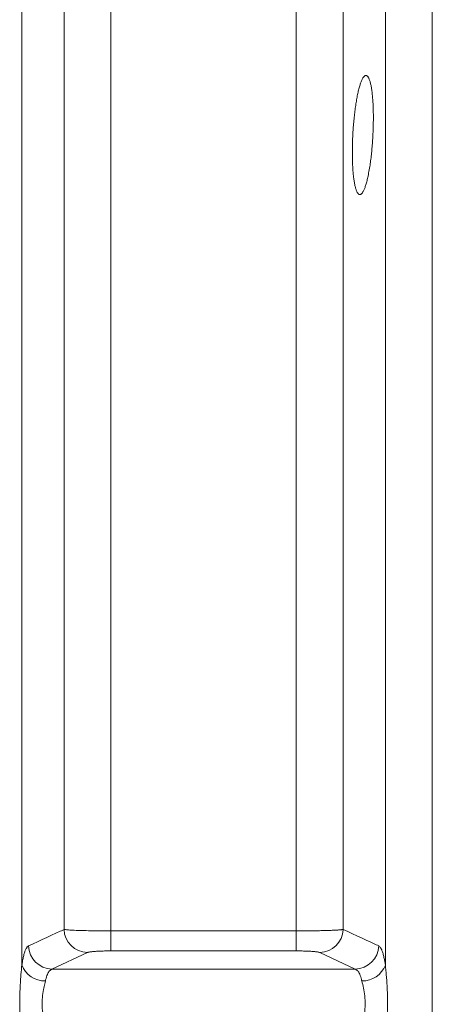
# Model space of a CAD drawing. Extents: x 193 to 943, y 26 to 526.
# Tile 224 of 256: x 403.72 to 406.32, y 108.8 to 115.01. Entities that reach past the tile are written whole.
import ezdxf

# ---------------------------------------------------------------- set-up
doc = ezdxf.new("R2010")
doc.units = 0
doc.layers.get('0').update_dxf_attribs({"lineweight": 25})
doc.layers.add('KG4_HLS_SYA', color=7, linetype='Continuous', lineweight=25)

# ---------------------------------------------------------------- blocks, each defined once
blk = doc.blocks.new('Spline-A069HWIA7N', base_point=(405.8147, 113.904))
at = {"color": 0, "lineweight": -2}
for p, q in [((405.8702, 114.6148), (405.872, 114.6193)), ((405.872, 114.6193), (405.8739, 114.6236)), ((405.8739, 114.6236), (405.8757, 114.6277)), ((405.8757, 114.6277), (405.8776, 114.6315)), ((405.8776, 114.6315), (405.8795, 114.635)), ((405.8795, 114.635), (405.8814, 114.6382)), ((405.8814, 114.6382), (405.8833, 114.6412)), ((405.8833, 114.6412), (405.8852, 114.6438)), ((405.8852, 114.6438), (405.8871, 114.6461)), ((405.8871, 114.6461), (405.8889, 114.6481)), ((405.8889, 114.6481), (405.8908, 114.6498)), ((405.8908, 114.6498), (405.8926, 114.6512)), ((405.8926, 114.6512), (405.8944, 114.6524)), ((405.8944, 114.6524), (405.8962, 114.6532)), ((405.8962, 114.6532), (405.8972, 114.6535)), ((405.8972, 114.6535), (405.8981, 114.6537)), ((405.8981, 114.6537), (405.899, 114.6539)), ((405.899, 114.6539), (405.8999, 114.6539)), ((405.8999, 114.6539), (405.9008, 114.6539)), ((405.9008, 114.6539), (405.9017, 114.6539)), ((405.9017, 114.6539), (405.9027, 114.6537)), ((405.9027, 114.6537), (405.9036, 114.6535)), ((405.9036, 114.6535), (405.9045, 114.6531)), ((405.9045, 114.6531), (405.9053, 114.6527)), ((405.9053, 114.6527), (405.9062, 114.6523)), ((405.9062, 114.6523), (405.9071, 114.6517)), ((405.9071, 114.6517), (405.908, 114.6511)), ((405.908, 114.6511), (405.9088, 114.6504)), ((405.9088, 114.6504), (405.9105, 114.6488)), ((405.9105, 114.6488), (405.9121, 114.6469)), ((405.9121, 114.6469), (405.9137, 114.6448)), ((405.9137, 114.6448), (405.9153, 114.6423)), ((405.9153, 114.6423), (405.9169, 114.6395)), ((405.9169, 114.6395), (405.9185, 114.6364)), ((405.9185, 114.6364), (405.9201, 114.6329)), ((405.9201, 114.6329), (405.9216, 114.6292)), ((405.9216, 114.6292), (405.9231, 114.6251)), ((405.9231, 114.6251), (405.9245, 114.6208)), ((405.9245, 114.6208), (405.926, 114.6162)), ((405.926, 114.6162), (405.9273, 114.6115)), ((405.8508, 114.548), (405.8524, 114.5551)), ((405.8524, 114.5551), (405.8542, 114.5622)), ((405.8542, 114.5622), (405.8559, 114.5691)), ((405.8559, 114.5691), (405.8576, 114.5757)), ((405.8576, 114.5757), (405.8594, 114.5821)), ((405.8594, 114.5821), (405.8612, 114.5882)), ((405.8612, 114.5882), (405.863, 114.5941)), ((405.863, 114.5941), (405.8648, 114.5996)), ((405.8648, 114.5996), (405.8666, 114.6049)), ((405.8666, 114.6049), (405.8684, 114.61)), ((405.8684, 114.61), (405.8702, 114.6148)), ((405.9273, 114.6115), (405.9286, 114.6065)), ((405.9286, 114.6065), (405.9298, 114.6012)), ((405.9298, 114.6012), (405.9311, 114.5958)), ((405.9311, 114.5958), (405.9322, 114.59)), ((405.9322, 114.59), (405.9334, 114.584)), ((405.9334, 114.584), (405.9345, 114.5776)), ((405.9345, 114.5776), (405.9356, 114.5709)), ((405.9356, 114.5709), (405.9366, 114.564)), ((405.9366, 114.564), (405.9376, 114.5568)), ((405.9376, 114.5568), (405.9386, 114.5494)), ((405.8385, 114.4839), (405.84, 114.4926)), ((405.84, 114.4926), (405.8415, 114.5011)), ((405.8415, 114.5011), (405.843, 114.5095)), ((405.843, 114.5095), (405.8445, 114.5176)), ((405.8445, 114.5176), (405.846, 114.5255)), ((405.846, 114.5255), (405.8476, 114.5332)), ((405.8476, 114.5332), (405.8492, 114.5407)), ((405.8492, 114.5407), (405.8508, 114.548)), ((405.9386, 114.5494), (405.9395, 114.5418)), ((405.9395, 114.5418), (405.9403, 114.5343)), ((405.9403, 114.5343), (405.9411, 114.5266)), ((405.9411, 114.5266), (405.9418, 114.5187)), ((405.9418, 114.5187), (405.9425, 114.5106)), ((405.9425, 114.5106), (405.9431, 114.5024)), ((405.9431, 114.5024), (405.9437, 114.494)), ((405.9437, 114.494), (405.9443, 114.4851)), ((405.8295, 114.4196), (405.8307, 114.429)), ((405.8307, 114.429), (405.8319, 114.4384)), ((405.8319, 114.4384), (405.8331, 114.4476)), ((405.8331, 114.4476), (405.8344, 114.4567)), ((405.8344, 114.4567), (405.8357, 114.4659)), ((405.8357, 114.4659), (405.8371, 114.475)), ((405.8371, 114.475), (405.8385, 114.4839)), ((405.9443, 114.4851), (405.9448, 114.4761)), ((405.9448, 114.4761), (405.9452, 114.4669)), ((405.9452, 114.4669), (405.9456, 114.4575)), ((405.9456, 114.4575), (405.946, 114.448)), ((405.946, 114.448), (405.9463, 114.4384)), ((405.9463, 114.4384), (405.9465, 114.429)), ((405.9465, 114.429), (405.9467, 114.4195)), ((405.8233, 114.36), (405.8242, 114.3702)), ((405.8242, 114.3702), (405.8252, 114.3803)), ((405.8252, 114.3803), (405.8262, 114.3904)), ((405.8262, 114.3904), (405.8273, 114.4003)), ((405.8273, 114.4003), (405.8284, 114.41)), ((405.8284, 114.41), (405.8295, 114.4196)), ((405.9467, 114.4195), (405.9469, 114.41)), ((405.9469, 114.3704), (405.9468, 114.3601)), ((405.9469, 114.41), (405.9469, 114.4003)), ((405.9469, 114.4003), (405.947, 114.3905)), ((405.947, 114.3806), (405.9469, 114.3704)), ((405.947, 114.3905), (405.947, 114.3806)), ((405.8187, 114.2988), (405.8194, 114.309)), ((405.8194, 114.309), (405.82, 114.3191)), ((405.82, 114.3191), (405.8208, 114.3293)), ((405.8208, 114.3293), (405.8216, 114.3394)), ((405.8216, 114.3394), (405.8224, 114.3497)), ((405.8224, 114.3497), (405.8233, 114.36)), ((405.9455, 114.3081), (405.9451, 114.2979)), ((405.9458, 114.3183), (405.9455, 114.3081)), ((405.9461, 114.3288), (405.9458, 114.3183)), ((405.9464, 114.3393), (405.9461, 114.3288)), ((405.9466, 114.3497), (405.9464, 114.3393)), ((405.9468, 114.3601), (405.9466, 114.3497)), ((405.8158, 114.2362), (405.8162, 114.2467)), ((405.8162, 114.2467), (405.8166, 114.2572)), ((405.8166, 114.2572), (405.8171, 114.2678)), ((405.8171, 114.2678), (405.8176, 114.2783)), ((405.8176, 114.2783), (405.8181, 114.2885)), ((405.8181, 114.2885), (405.8187, 114.2988)), ((405.9423, 114.2466), (405.9416, 114.2361)), ((405.943, 114.257), (405.9423, 114.2466)), ((405.9435, 114.2673), (405.943, 114.257)), ((405.9441, 114.2775), (405.9435, 114.2673)), ((405.9446, 114.2877), (405.9441, 114.2775)), ((405.9451, 114.2979), (405.9446, 114.2877)), ((405.8147, 114.1754), (405.8148, 114.1853)), ((405.8148, 114.1853), (405.8149, 114.1952)), ((405.8149, 114.1952), (405.815, 114.2052)), ((405.815, 114.2052), (405.8152, 114.2153)), ((405.8152, 114.2153), (405.8155, 114.2258)), ((405.8155, 114.2258), (405.8158, 114.2362)), ((405.9374, 114.1848), (405.9364, 114.1749)), ((405.9383, 114.1947), (405.9374, 114.1848)), ((405.9392, 114.205), (405.9383, 114.1947)), ((405.94, 114.2153), (405.9392, 114.205)), ((405.9408, 114.2257), (405.94, 114.2153)), ((405.9416, 114.2361), (405.9408, 114.2257)), ((405.8147, 114.1655), (405.8147, 114.1754)), ((405.8148, 114.1558), (405.8147, 114.1655)), ((405.8149, 114.1458), (405.8148, 114.1558)), ((405.8151, 114.1359), (405.8149, 114.1458)), ((405.8153, 114.1261), (405.8151, 114.1359)), ((405.8155, 114.1164), (405.8153, 114.1261)), ((405.931, 114.1265), (405.9298, 114.1169)), ((405.9322, 114.1362), (405.931, 114.1265)), ((405.9333, 114.1458), (405.9322, 114.1362)), ((405.9344, 114.1554), (405.9333, 114.1458)), ((405.9354, 114.1651), (405.9344, 114.1554)), ((405.9364, 114.1749), (405.9354, 114.1651)), ((405.8158, 114.1068), (405.8155, 114.1164)), ((405.8162, 114.0974), (405.8158, 114.1068)), ((405.8166, 114.0884), (405.8162, 114.0974)), ((405.8171, 114.0796), (405.8166, 114.0884)), ((405.8176, 114.0709), (405.8171, 114.0796)), ((405.8182, 114.0623), (405.8176, 114.0709)), ((405.8188, 114.054), (405.8182, 114.0623)), ((405.9211, 114.0595), (405.9193, 114.0495)), ((405.9228, 114.0697), (405.9211, 114.0595)), ((405.9246, 114.0802), (405.9228, 114.0697)), ((405.9259, 114.0891), (405.9246, 114.0802)), ((405.9273, 114.0982), (405.9259, 114.0891)), ((405.9286, 114.1075), (405.9273, 114.0982)), ((405.9298, 114.1169), (405.9286, 114.1075)), ((405.8194, 114.0458), (405.8188, 114.054)), ((405.8202, 114.0374), (405.8194, 114.0458)), ((405.8209, 114.0293), (405.8202, 114.0374)), ((405.8218, 114.0213), (405.8209, 114.0293)), ((405.8227, 114.0135), (405.8218, 114.0213)), ((405.8236, 114.006), (405.8227, 114.0135)), ((405.8246, 113.9987), (405.8236, 114.006)), ((405.8256, 113.9919), (405.8246, 113.9987)), ((405.9087, 113.9987), (405.9071, 113.9917)), ((405.9104, 114.0058), (405.9087, 113.9987)), ((405.9121, 114.0131), (405.9104, 114.0058)), ((405.9137, 114.0203), (405.9121, 114.0131)), ((405.9156, 114.03), (405.9137, 114.0203)), ((405.9174, 114.0397), (405.9156, 114.03)), ((405.9193, 114.0495), (405.9174, 114.0397)), ((405.8266, 113.9853), (405.8256, 113.9919)), ((405.8277, 113.9789), (405.8266, 113.9853)), ((405.8288, 113.9727), (405.8277, 113.9789)), ((405.83, 113.9668), (405.8288, 113.9727)), ((405.8312, 113.9611), (405.83, 113.9668)), ((405.8325, 113.9555), (405.8312, 113.9611)), ((405.8338, 113.9501), (405.8325, 113.9555)), ((405.8352, 113.945), (405.8338, 113.9501)), ((405.8366, 113.9402), (405.8352, 113.945)), ((405.838, 113.9357), (405.8366, 113.9402)), ((405.8395, 113.9314), (405.838, 113.9357)), ((405.889, 113.9353), (405.8871, 113.9313)), ((405.8908, 113.9397), (405.889, 113.9353)), ((405.8926, 113.9443), (405.8908, 113.9397)), ((405.8945, 113.9492), (405.8926, 113.9443)), ((405.8964, 113.9545), (405.8945, 113.9492)), ((405.8982, 113.96), (405.8964, 113.9545)), ((405.9, 113.9659), (405.8982, 113.96)), ((405.9019, 113.972), (405.9, 113.9659)), ((405.9036, 113.9784), (405.9019, 113.972)), ((405.9054, 113.985), (405.9036, 113.9784)), ((405.9071, 113.9917), (405.9054, 113.985)), ((405.841, 113.9276), (405.8395, 113.9314)), ((405.8425, 113.924), (405.841, 113.9276)), ((405.844, 113.9208), (405.8425, 113.924)), ((405.8456, 113.9178), (405.844, 113.9208)), ((405.8472, 113.9151), (405.8456, 113.9178)), ((405.8488, 113.9127), (405.8472, 113.9151)), ((405.8505, 113.9105), (405.8488, 113.9127)), ((405.8522, 113.9086), (405.8505, 113.9105)), ((405.8531, 113.9078), (405.8522, 113.9086)), ((405.854, 113.9071), (405.8531, 113.9078)), ((405.8549, 113.9064), (405.854, 113.9071)), ((405.8557, 113.9058), (405.8549, 113.9064)), ((405.8566, 113.9053), (405.8557, 113.9058)), ((405.8575, 113.9049), (405.8566, 113.9053)), ((405.8584, 113.9046), (405.8575, 113.9049)), ((405.8593, 113.9043), (405.8584, 113.9046)), ((405.8602, 113.9041), (405.8593, 113.9043)), ((405.8611, 113.904), (405.8602, 113.9041)), ((405.862, 113.904), (405.8611, 113.904)), ((405.8629, 113.904), (405.862, 113.904)), ((405.8638, 113.9041), (405.8629, 113.904)), ((405.8647, 113.9043), (405.8638, 113.9041)), ((405.8656, 113.9046), (405.8647, 113.9043)), ((405.8665, 113.9049), (405.8656, 113.9046)), ((405.8683, 113.9058), (405.8665, 113.9049)), ((405.8702, 113.907), (405.8683, 113.9058)), ((405.8721, 113.9085), (405.8702, 113.907)), ((405.874, 113.9103), (405.8721, 113.9085)), ((405.8759, 113.9124), (405.874, 113.9103)), ((405.8778, 113.9149), (405.8759, 113.9124)), ((405.8797, 113.9176), (405.8778, 113.9149)), ((405.8816, 113.9207), (405.8797, 113.9176)), ((405.8834, 113.9239), (405.8816, 113.9207)), ((405.8853, 113.9275), (405.8834, 113.9239)), ((405.8871, 113.9313), (405.8853, 113.9275))]:
    blk.add_line(p, q, dxfattribs=at)
blk = doc.blocks.new('Spline-A069HYI47N', base_point=(406.0225, 108.583))
at = {"color": 0, "lineweight": -2}
for p, q in [((406.0234, 109.0419), (406.0225, 109.0509)), ((406.0242, 109.0329), (406.0234, 109.0419)), ((406.0251, 109.0238), (406.0242, 109.0329)), ((406.0259, 109.0147), (406.0251, 109.0238)), ((406.0268, 109.0054), (406.0259, 109.0147)), ((406.0276, 108.9961), (406.0268, 109.0054)), ((406.0285, 108.9868), (406.0276, 108.9961)), ((406.0293, 108.9773), (406.0285, 108.9868)), ((406.0301, 108.9678), (406.0293, 108.9773)), ((406.0308, 108.9581), (406.0301, 108.9678)), ((406.0316, 108.9484), (406.0308, 108.9581)), ((406.0322, 108.9386), (406.0316, 108.9484)), ((406.0335, 108.9175), (406.0322, 108.9386)), ((406.0346, 108.8961), (406.0335, 108.9175)), ((406.0354, 108.8745), (406.0346, 108.8961)), ((406.036, 108.8528), (406.0354, 108.8745)), ((406.0362, 108.8308), (406.036, 108.8528)), ((406.0352, 108.7664), (406.0358, 108.7876)), ((406.0358, 108.7876), (406.0362, 108.8087)), ((406.0362, 108.8087), (406.0362, 108.8308)), ((406.032, 108.7031), (406.0333, 108.7241)), ((406.0333, 108.7241), (406.0343, 108.7453)), ((406.0343, 108.7453), (406.0352, 108.7664)), ((406.0281, 108.6488), (406.0294, 108.6655)), ((406.0294, 108.6655), (406.0306, 108.6822)), ((406.0306, 108.6822), (406.032, 108.7031)), ((406.0225, 108.583), (406.0239, 108.5994)), ((406.0239, 108.5994), (406.0253, 108.6158)), ((406.0253, 108.6158), (406.0267, 108.6323)), ((406.0267, 108.6323), (406.0281, 108.6488))]:
    blk.add_line(p, q, dxfattribs=at)
blk = doc.blocks.new('Spline-A069HYIO7N', base_point=(403.7212, 108.583))
at = {"color": 0, "lineweight": -2}
for p, q in [((403.7335, 109.0362), (403.7321, 109.0215)), ((403.7349, 109.0509), (403.7335, 109.0362)), ((403.7281, 108.9766), (403.7268, 108.9612)), ((403.7293, 108.9918), (403.7281, 108.9766)), ((403.7307, 109.0067), (403.7293, 108.9918)), ((403.7321, 109.0215), (403.7307, 109.0067)), ((403.7242, 108.9218), (403.7231, 108.9015)), ((403.7254, 108.9417), (403.7242, 108.9218)), ((403.7268, 108.9612), (403.7254, 108.9417)), ((403.7216, 108.8603), (403.7213, 108.8394)), ((403.7222, 108.881), (403.7216, 108.8603)), ((403.7231, 108.9015), (403.7222, 108.881)), ((403.7213, 108.8394), (403.7212, 108.8173)), ((403.7212, 108.8173), (403.7215, 108.7952)), ((403.7215, 108.7952), (403.722, 108.7729)), ((403.722, 108.7729), (403.7228, 108.7507)), ((403.7228, 108.7507), (403.7239, 108.7285)), ((403.7239, 108.7285), (403.7252, 108.7063)), ((403.7252, 108.7063), (403.7259, 108.6959)), ((403.7259, 108.6959), (403.7266, 108.6855)), ((403.7266, 108.6855), (403.7274, 108.6752)), ((403.7274, 108.6752), (403.7281, 108.6649)), ((403.7281, 108.6649), (403.729, 108.6546)), ((403.729, 108.6546), (403.7298, 108.6444)), ((403.7298, 108.6444), (403.7306, 108.634)), ((403.7306, 108.634), (403.7315, 108.6238)), ((403.7315, 108.6238), (403.7323, 108.6135)), ((403.7323, 108.6135), (403.7332, 108.6033)), ((403.7332, 108.6033), (403.7341, 108.5931)), ((403.7341, 108.5931), (403.7349, 108.583))]:
    blk.add_line(p, q, dxfattribs=at)
blk = doc.blocks.new('Spline-A069HYMG7N', base_point=(403.8621, 108.6575))
at = {"color": 0, "lineweight": -2}
for p, q in [((403.8724, 108.9052), (403.8743, 108.9146)), ((403.8743, 108.9146), (403.8764, 108.9237)), ((403.8764, 108.9237), (403.8784, 108.9326)), ((403.8784, 108.9326), (403.8805, 108.9414)), ((403.8805, 108.9414), (403.8826, 108.9502)), ((403.8636, 108.8464), (403.8649, 108.8592)), ((403.8649, 108.8592), (403.8666, 108.8718)), ((403.8666, 108.8718), (403.8684, 108.8839)), ((403.8684, 108.8839), (403.8705, 108.8956)), ((403.8705, 108.8956), (403.8724, 108.9052)), ((403.8621, 108.8061), (403.8622, 108.8201)), ((403.8625, 108.792), (403.8621, 108.8061)), ((403.8622, 108.8201), (403.8627, 108.8333)), ((403.8634, 108.7779), (403.8625, 108.792)), ((403.8627, 108.8333), (403.8636, 108.8464)), ((403.8646, 108.7639), (403.8634, 108.7779)), ((403.8662, 108.75), (403.8646, 108.7639)), ((403.868, 108.7363), (403.8662, 108.75)), ((403.8701, 108.7228), (403.868, 108.7363)), ((403.8724, 108.7095), (403.8701, 108.7228)), ((403.8748, 108.6963), (403.8724, 108.7095)), ((403.8774, 108.6833), (403.8748, 108.6963)), ((403.88, 108.6704), (403.8774, 108.6833)), ((403.8826, 108.6575), (403.88, 108.6704))]:
    blk.add_line(p, q, dxfattribs=at)
blk = doc.blocks.new('Kreis-A069HYMI7N', base_point=(403.7349, 108.9501))
at = {"color": 0, "lineweight": -2}
blk.add_ellipse((403.88, 109.1049), major_axis=(-0.1451, -0.054), ratio=1, start_param=0, end_param=1.231426, dxfattribs=at)
blk = doc.blocks.new('Spline-A069HYNK7N', base_point=(405.8748, 108.6575))
at = {"color": 0, "lineweight": -2}
for p, q in [((405.8748, 108.9502), (405.8774, 108.9393)), ((405.8774, 108.9393), (405.8801, 108.9283)), ((405.8801, 108.9283), (405.8826, 108.9171)), ((405.8826, 108.9171), (405.885, 108.9057)), ((405.885, 108.9057), (405.8873, 108.8939)), ((405.8873, 108.8939), (405.8894, 108.8817)), ((405.8894, 108.8817), (405.8912, 108.869)), ((405.8912, 108.869), (405.8928, 108.856)), ((405.8928, 108.856), (405.894, 108.8425)), ((405.8947, 108.7874), (405.8938, 108.7739)), ((405.894, 108.8425), (405.8949, 108.8288)), ((405.8953, 108.8009), (405.8947, 108.7874)), ((405.8949, 108.8288), (405.8953, 108.8149)), ((405.8953, 108.8149), (405.8953, 108.8009)), ((405.889, 108.7339), (405.8869, 108.721)), ((405.8909, 108.7471), (405.889, 108.7339)), ((405.8925, 108.7604), (405.8909, 108.7471)), ((405.8938, 108.7739), (405.8925, 108.7604)), ((405.8769, 108.6679), (405.8748, 108.6575)), ((405.879, 108.6783), (405.8769, 108.6679)), ((405.8811, 108.6888), (405.879, 108.6783)), ((405.8831, 108.6994), (405.8811, 108.6888)), ((405.885, 108.7101), (405.8831, 108.6994)), ((405.8869, 108.721), (405.885, 108.7101))]:
    blk.add_line(p, q, dxfattribs=at)
blk = doc.blocks.new('Kreis-A069HYNO7N', base_point=(405.8748, 108.9502))
at = {"color": 0, "lineweight": -2}
blk.add_ellipse((405.8774, 109.1049), major_axis=(-0.0027, -0.1548), ratio=1, start_param=0, end_param=1.231426, dxfattribs=at)
blk = doc.blocks.new('Spline-A069HYQ27N', base_point=(405.8334, 108.9502))
at = {"color": 0, "lineweight": -2}
for p, q in [((405.8334, 109.0252), (405.8365, 109.0233)), ((405.8365, 109.0233), (405.8397, 109.0213)), ((405.8397, 109.0213), (405.8428, 109.019)), ((405.8428, 109.019), (405.8459, 109.0164)), ((405.8459, 109.0164), (405.849, 109.0133)), ((405.849, 109.0133), (405.8519, 109.0097)), ((405.8519, 109.0097), (405.8553, 109.0047)), ((405.8553, 109.0047), (405.8586, 108.9988)), ((405.8586, 108.9988), (405.8617, 108.9922)), ((405.8617, 108.9922), (405.8647, 108.9847)), ((405.8647, 108.9847), (405.8675, 108.9766)), ((405.8675, 108.9766), (405.8702, 108.9678)), ((405.8702, 108.9678), (405.871, 108.9649)), ((405.871, 108.9649), (405.8718, 108.962)), ((405.8718, 108.962), (405.8725, 108.9591)), ((405.8725, 108.9591), (405.8733, 108.9561)), ((405.8733, 108.9561), (405.874, 108.9532)), ((405.874, 108.9532), (405.8748, 108.9502))]:
    blk.add_line(p, q, dxfattribs=at)
blk = doc.blocks.new('Spline-A069HYQ47N', base_point=(405.9811, 109.0509))
at = {"color": 0, "lineweight": -2}
for p, q in [((405.9843, 109.1679), (405.9811, 109.1709)), ((405.9875, 109.1647), (405.9843, 109.1679)), ((405.9906, 109.1611), (405.9875, 109.1647)), ((405.9937, 109.1569), (405.9906, 109.1611)), ((405.9967, 109.152), (405.9937, 109.1569)), ((405.9997, 109.1461), (405.9967, 109.152)), ((406.0014, 109.1421), (405.9997, 109.1461)), ((406.0031, 109.1377), (406.0014, 109.1421)), ((406.0047, 109.133), (406.0031, 109.1377)), ((406.0064, 109.1279), (406.0047, 109.133)), ((406.008, 109.1225), (406.0064, 109.1279)), ((406.0095, 109.1169), (406.008, 109.1225)), ((406.011, 109.1112), (406.0095, 109.1169)), ((406.0125, 109.1053), (406.011, 109.1112)), ((406.0139, 109.0991), (406.0125, 109.1053)), ((406.0153, 109.0927), (406.0139, 109.0991)), ((406.0166, 109.086), (406.0153, 109.0927)), ((406.0179, 109.079), (406.0166, 109.086)), ((406.0187, 109.0745), (406.0179, 109.079)), ((406.0195, 109.0699), (406.0187, 109.0745)), ((406.0203, 109.0652), (406.0195, 109.0699)), ((406.021, 109.0605), (406.0203, 109.0652)), ((406.0218, 109.0557), (406.021, 109.0605)), ((406.0225, 109.0509), (406.0218, 109.0557))]:
    blk.add_line(p, q, dxfattribs=at)
blk = doc.blocks.new('Kreis-A069HYQ67N', base_point=(405.8334, 109.0252))
at = {"color": 0, "lineweight": -2}
blk.add_ellipse((405.8301, 109.1763), major_axis=(0.0032, -0.151), ratio=1, start_param=0, end_param=1.51392, dxfattribs=at)
blk = doc.blocks.new('Spline-A069HYQA7N', base_point=(405.7573, 109.1709))
at = {"color": 0, "lineweight": -2}
for p, q in [((405.7861, 109.2615), (405.7573, 109.2749)), ((405.8149, 109.2481), (405.7861, 109.2615)), ((405.8438, 109.2347), (405.8149, 109.2481)), ((405.8726, 109.2213), (405.8438, 109.2347)), ((405.9015, 109.2079), (405.8726, 109.2213)), ((405.9303, 109.1945), (405.9015, 109.2079)), ((405.9388, 109.1905), (405.9303, 109.1945)), ((405.9473, 109.1866), (405.9388, 109.1905)), ((405.9557, 109.1827), (405.9473, 109.1866)), ((405.9642, 109.1788), (405.9557, 109.1827)), ((405.9726, 109.1748), (405.9642, 109.1788)), ((405.9811, 109.1709), (405.9726, 109.1748))]:
    blk.add_line(p, q, dxfattribs=at)
blk = doc.blocks.new('Spline-A069HYRQ7N', base_point=(403.7349, 109.0509))
at = {"color": 0, "lineweight": -2}
for p, q in [((403.7632, 109.1572), (403.7614, 109.1539)), ((403.7651, 109.16), (403.7632, 109.1572)), ((403.7669, 109.1624), (403.7651, 109.16)), ((403.7688, 109.1645), (403.7669, 109.1624)), ((403.7707, 109.1663), (403.7688, 109.1645)), ((403.7725, 109.168), (403.7707, 109.1663)), ((403.7744, 109.1695), (403.7725, 109.168)), ((403.7763, 109.1709), (403.7744, 109.1695)), ((403.7434, 109.0986), (403.742, 109.0918)), ((403.7449, 109.1051), (403.7434, 109.0986)), ((403.7464, 109.1112), (403.7449, 109.1051)), ((403.7479, 109.117), (403.7464, 109.1112)), ((403.7495, 109.1225), (403.7479, 109.117)), ((403.7511, 109.1278), (403.7495, 109.1225)), ((403.7527, 109.1328), (403.7511, 109.1278)), ((403.7543, 109.1375), (403.7527, 109.1328)), ((403.7561, 109.1421), (403.7543, 109.1375)), ((403.7578, 109.1464), (403.7561, 109.1421)), ((403.7596, 109.1503), (403.7578, 109.1464)), ((403.7614, 109.1539), (403.7596, 109.1503)), ((403.7352, 109.0527), (403.7349, 109.0509)), ((403.7355, 109.0546), (403.7352, 109.0527)), ((403.7357, 109.0564), (403.7355, 109.0546)), ((403.736, 109.0582), (403.7357, 109.0564)), ((403.7363, 109.06), (403.736, 109.0582)), ((403.7366, 109.0618), (403.7363, 109.06)), ((403.7378, 109.0697), (403.7366, 109.0618)), ((403.7392, 109.0774), (403.7378, 109.0697)), ((403.7405, 109.0847), (403.7392, 109.0774)), ((403.742, 109.0918), (403.7405, 109.0847))]:
    blk.add_line(p, q, dxfattribs=at)
blk = doc.blocks.new('Spline-A069HYRS7N', base_point=(403.8826, 108.9502))
at = {"color": 0, "lineweight": -2}
for p, q in [((403.8868, 108.9667), (403.8896, 108.9757)), ((403.8896, 108.9757), (403.8925, 108.9841)), ((403.8925, 108.9841), (403.8955, 108.9917)), ((403.8955, 108.9917), (403.8987, 108.9984)), ((403.8987, 108.9984), (403.902, 109.0043)), ((403.902, 109.0043), (403.9055, 109.0093)), ((403.9055, 109.0093), (403.9091, 109.0135)), ((403.9091, 109.0135), (403.9128, 109.017)), ((403.9128, 109.017), (403.9165, 109.02)), ((403.9165, 109.02), (403.9203, 109.0227)), ((403.9203, 109.0227), (403.924, 109.0252)), ((403.8826, 108.9502), (403.8829, 108.9513)), ((403.8829, 108.9513), (403.8832, 108.9525)), ((403.8832, 108.9525), (403.8835, 108.9536)), ((403.8835, 108.9536), (403.8837, 108.9548)), ((403.8837, 108.9548), (403.884, 108.9559)), ((403.884, 108.9559), (403.8843, 108.957)), ((403.8843, 108.957), (403.8868, 108.9667))]:
    blk.add_line(p, q, dxfattribs=at)
blk = doc.blocks.new('Kreis-A069HYRU7N', base_point=(403.7763, 109.0252))
at = {"color": 0, "lineweight": -2}
blk.add_ellipse((403.9273, 109.1763), major_axis=(-0.151, -0.0054), ratio=1, start_param=0, end_param=1.51392, dxfattribs=at)
blk = doc.blocks.new('Spline-A069HYRW7N', base_point=(403.7763, 109.1709))
at = {"color": 0, "lineweight": -2}
for p, q in [((403.8918, 109.2245), (403.8629, 109.2111)), ((403.9206, 109.2379), (403.8918, 109.2245)), ((403.9495, 109.2513), (403.9206, 109.2379)), ((403.9579, 109.2553), (403.9495, 109.2513)), ((403.9664, 109.2592), (403.9579, 109.2553)), ((403.9748, 109.2631), (403.9664, 109.2592)), ((403.9833, 109.267), (403.9748, 109.2631)), ((403.9917, 109.271), (403.9833, 109.267)), ((404.0002, 109.2749), (403.9917, 109.271)), ((403.8052, 109.1843), (403.7763, 109.1709)), ((403.834, 109.1977), (403.8052, 109.1843)), ((403.8629, 109.2111), (403.834, 109.1977))]:
    blk.add_line(p, q, dxfattribs=at)
blk = doc.blocks.new('Kreis-A069HYTG7N', base_point=(404.0002, 109.1294))
at = {"color": 0, "lineweight": -2}
blk.add_ellipse((404.1511, 109.2805), major_axis=(-0.1509, -0.0056), ratio=1, start_param=0, end_param=1.512594, dxfattribs=at)
blk = doc.blocks.new('Kreis-A069HYTW7N', base_point=(405.6096, 109.1294))
at = {"color": 0, "lineweight": -2}
blk.add_ellipse((405.6063, 109.2805), major_axis=(0.0032, -0.151), ratio=1, start_param=0, end_param=1.512594, dxfattribs=at)
blk = doc.blocks.new('Spline-A069HYVK7N', base_point=(405.4618, 109.1294))
at = {"color": 0, "lineweight": -2}
for p, q in [((405.4618, 109.1396), (405.471, 109.1396)), ((405.471, 109.1396), (405.48, 109.1395)), ((405.48, 109.1395), (405.4891, 109.1394)), ((405.4891, 109.1394), (405.498, 109.1392)), ((405.498, 109.1392), (405.5067, 109.139)), ((405.5067, 109.139), (405.5153, 109.1388)), ((405.5153, 109.1388), (405.5232, 109.1386)), ((405.5232, 109.1386), (405.5309, 109.1383)), ((405.5309, 109.1383), (405.5384, 109.1379)), ((405.5384, 109.1379), (405.5456, 109.1375)), ((405.5456, 109.1375), (405.5526, 109.1371)), ((405.5526, 109.1371), (405.5593, 109.1367)), ((405.5593, 109.1367), (405.5658, 109.1362)), ((405.5658, 109.1362), (405.572, 109.1357)), ((405.572, 109.1357), (405.5777, 109.1351)), ((405.5777, 109.1351), (405.583, 109.1346)), ((405.583, 109.1346), (405.5879, 109.134)), ((405.5879, 109.134), (405.5922, 109.1334)), ((405.5922, 109.1334), (405.596, 109.1328)), ((405.596, 109.1328), (405.5992, 109.1321)), ((405.5992, 109.1321), (405.6021, 109.1315)), ((405.6021, 109.1315), (405.6048, 109.1308)), ((405.6048, 109.1308), (405.6072, 109.1301)), ((405.6072, 109.1301), (405.6095, 109.1294))]:
    blk.add_line(p, q, dxfattribs=at)
blk = doc.blocks.new('Spline-A069HYVM7N', base_point=(404.1479, 109.1294))
at = {"color": 0, "lineweight": -2}
for p, q in [((404.1479, 109.1294), (404.1482, 109.1296)), ((404.1482, 109.1296), (404.1486, 109.1297)), ((404.1486, 109.1297), (404.149, 109.1299)), ((404.149, 109.1299), (404.1494, 109.13)), ((404.1494, 109.13), (404.1498, 109.1302)), ((404.1498, 109.1302), (404.1502, 109.1303)), ((404.1502, 109.1303), (404.1524, 109.131)), ((404.1524, 109.131), (404.1551, 109.1316)), ((404.1551, 109.1316), (404.1583, 109.1323)), ((404.1583, 109.1323), (404.1619, 109.1329)), ((404.1619, 109.1329), (404.166, 109.1335)), ((404.166, 109.1335), (404.1704, 109.1341)), ((404.1704, 109.1341), (404.1752, 109.1346)), ((404.1752, 109.1346), (404.1802, 109.1352)), ((404.1802, 109.1352), (404.1857, 109.1357)), ((404.1857, 109.1357), (404.1914, 109.1362)), ((404.1914, 109.1362), (404.1975, 109.1366)), ((404.1975, 109.1366), (404.2039, 109.1371)), ((404.2039, 109.1371), (404.2105, 109.1375)), ((404.2105, 109.1375), (404.2173, 109.1378)), ((404.2173, 109.1378), (404.2244, 109.1382)), ((404.2244, 109.1382), (404.2318, 109.1385)), ((404.2318, 109.1385), (404.2393, 109.1387)), ((404.2393, 109.1387), (404.247, 109.139)), ((404.247, 109.139), (404.2548, 109.1391)), ((404.2548, 109.1391), (404.2628, 109.1393)), ((404.2628, 109.1393), (404.2709, 109.1394)), ((404.2709, 109.1394), (404.2791, 109.1395)), ((404.2791, 109.1395), (404.2873, 109.1396)), ((404.2873, 109.1396), (404.2956, 109.1396))]:
    blk.add_line(p, q, dxfattribs=at)
blk = doc.blocks.new('Spline-A069HZ0I7N', base_point=(405.4618, 109.2656))
at = {"color": 0, "lineweight": -2}
for p, q in [((405.4711, 109.2656), (405.4618, 109.2656)), ((405.4804, 109.2656), (405.4711, 109.2656)), ((405.4896, 109.2656), (405.4804, 109.2656)), ((405.4988, 109.2657), (405.4896, 109.2656)), ((405.508, 109.2657), (405.4988, 109.2657)), ((405.5171, 109.2658), (405.508, 109.2657)), ((405.5259, 109.2658), (405.5171, 109.2658)), ((405.5346, 109.2659), (405.5259, 109.2658)), ((405.5433, 109.266), (405.5346, 109.2659)), ((405.5519, 109.2661), (405.5433, 109.266)), ((405.5604, 109.2662), (405.5519, 109.2661)), ((405.5688, 109.2663), (405.5604, 109.2662)), ((405.5769, 109.2664), (405.5688, 109.2663)), ((405.5849, 109.2666), (405.5769, 109.2664)), ((405.5927, 109.2667), (405.5849, 109.2666)), ((405.6005, 109.2669), (405.5927, 109.2667)), ((405.6082, 109.267), (405.6005, 109.2669)), ((405.6157, 109.2672), (405.6082, 109.267)), ((405.6229, 109.2674), (405.6157, 109.2672)), ((405.6299, 109.2675), (405.6229, 109.2674)), ((405.6369, 109.2677), (405.6299, 109.2675)), ((405.6437, 109.2679), (405.6369, 109.2677)), ((405.6503, 109.2681), (405.6437, 109.2679)), ((405.6568, 109.2683), (405.6503, 109.2681)), ((405.6634, 109.2685), (405.6568, 109.2683)), ((405.6698, 109.2687), (405.6634, 109.2685)), ((405.676, 109.269), (405.6698, 109.2687)), ((405.6821, 109.2692), (405.676, 109.269)), ((405.688, 109.2695), (405.6821, 109.2692)), ((405.6936, 109.2697), (405.688, 109.2695)), ((405.6989, 109.27), (405.6936, 109.2697)), ((405.704, 109.2702), (405.6989, 109.27)), ((405.709, 109.2705), (405.704, 109.2702)), ((405.7137, 109.2708), (405.709, 109.2705)), ((405.7182, 109.271), (405.7137, 109.2708)), ((405.7226, 109.2713), (405.7182, 109.271)), ((405.7268, 109.2716), (405.7226, 109.2713)), ((405.7308, 109.2719), (405.7268, 109.2716)), ((405.7346, 109.2722), (405.7308, 109.2719)), ((405.7381, 109.2725), (405.7346, 109.2722)), ((405.7413, 109.2728), (405.7381, 109.2725)), ((405.7443, 109.2731), (405.7413, 109.2728)), ((405.7469, 109.2734), (405.7443, 109.2731)), ((405.7493, 109.2737), (405.7469, 109.2734)), ((405.7514, 109.274), (405.7493, 109.2737)), ((405.7535, 109.2743), (405.7514, 109.274)), ((405.7554, 109.2746), (405.7535, 109.2743)), ((405.7573, 109.2749), (405.7554, 109.2746))]:
    blk.add_line(p, q, dxfattribs=at)
blk = doc.blocks.new('Spline-A069HZ0M7N', base_point=(404.0002, 109.2656))
at = {"color": 0, "lineweight": -2}
for p, q in [((404.0009, 109.2748), (404.0002, 109.2749)), ((404.0016, 109.2746), (404.0009, 109.2748)), ((404.0024, 109.2745), (404.0016, 109.2746)), ((404.0032, 109.2744), (404.0024, 109.2745)), ((404.004, 109.2742), (404.0032, 109.2744)), ((404.0048, 109.2741), (404.004, 109.2742)), ((404.0093, 109.2735), (404.0048, 109.2741)), ((404.0147, 109.2729), (404.0093, 109.2735)), ((404.021, 109.2723), (404.0147, 109.2729)), ((404.0283, 109.2717), (404.021, 109.2723)), ((404.0364, 109.2712), (404.0283, 109.2717)), ((404.0453, 109.2707), (404.0364, 109.2712)), ((404.0547, 109.2702), (404.0453, 109.2707)), ((404.0649, 109.2697), (404.0547, 109.2702)), ((404.0758, 109.2692), (404.0649, 109.2697)), ((404.0873, 109.2688), (404.0758, 109.2692)), ((404.0994, 109.2683), (404.0873, 109.2688)), ((404.1121, 109.2679), (404.0994, 109.2683)), ((404.1254, 109.2676), (404.1121, 109.2679)), ((404.1391, 109.2672), (404.1254, 109.2676)), ((404.1533, 109.2669), (404.1391, 109.2672)), ((404.168, 109.2666), (404.1533, 109.2669)), ((404.183, 109.2664), (404.168, 109.2666)), ((404.1984, 109.2662), (404.183, 109.2664)), ((404.2141, 109.266), (404.1984, 109.2662)), ((404.2301, 109.2659), (404.2141, 109.266)), ((404.2463, 109.2658), (404.2301, 109.2659)), ((404.2627, 109.2657), (404.2463, 109.2658)), ((404.2791, 109.2656), (404.2627, 109.2657)), ((404.2956, 109.2656), (404.2791, 109.2656))]:
    blk.add_line(p, q, dxfattribs=at)

msp = doc.modelspace()

# ---------------------------------------------------------------- linework, layer by layer
at = {"layer": 'KG4_HLS_SYA', "color": 8, "linetype": 'Continuous', "lineweight": 9, "ltscale": 0.13, "true_color": 0x808080}
for p, q in [((406.3179, 89.9376), (406.3179, 116.0269)), ((403.7349, 109.0509), (403.7349, 115.9456)), ((406.0225, 115.9456), (406.0225, 109.0509)), ((404.0002, 115.4519), (404.0002, 109.2749)), ((405.7573, 109.2749), (405.7573, 115.4519)), ((404.2956, 109.2656), (404.2956, 115.3706)), ((405.4618, 115.3706), (405.4618, 109.2656)), ((404.2956, 109.2656), (404.2956, 109.1396)), ((405.4618, 109.2656), (404.2956, 109.2656)), ((405.4618, 109.2656), (405.4618, 109.1396)), ((403.924, 109.0252), (404.1479, 109.1294)), ((404.2956, 109.1396), (405.4618, 109.1396)), ((405.6095, 109.1294), (405.8334, 109.0252)), ((405.8334, 109.0252), (403.924, 109.0252))]:
    msp.add_line(p, q, dxfattribs=at)

# ---------------------------------------------------------------- block references
for name, p in [('Spline-A069HWIA7N', (405.8147, 113.904)), ('Spline-A069HYRW7N', (403.7763, 109.1709)), ('Kreis-A069HYTG7N', (404.0002, 109.1294)), ('Spline-A069HZ0M7N', (404.0002, 109.2656)), ('Spline-A069HZ0I7N', (405.4618, 109.2656)), ('Kreis-A069HYTW7N', (405.6096, 109.1294)), ('Spline-A069HYQA7N', (405.7573, 109.1709)), ('Spline-A069HYRQ7N', (403.7349, 109.0509)), ('Kreis-A069HYRU7N', (403.7763, 109.0252)), ('Kreis-A069HYQ67N', (405.8334, 109.0252)), ('Spline-A069HYQ47N', (405.9811, 109.0509)), ('Spline-A069HYVM7N', (404.1479, 109.1294)), ('Spline-A069HYVK7N', (405.4618, 109.1294)), ('Spline-A069HYIO7N', (403.7212, 108.583)), ('Kreis-A069HYMI7N', (403.7349, 108.9501)), ('Kreis-A069HYNO7N', (405.8748, 108.9502)), ('Spline-A069HYI47N', (406.0225, 108.583)), ('Spline-A069HYRS7N', (403.8826, 108.9502)), ('Spline-A069HYQ27N', (405.8334, 108.9502)), ('Spline-A069HYMG7N', (403.8621, 108.6575)), ('Spline-A069HYNK7N', (405.8748, 108.6575))]:
    msp.add_blockref(name, p, dxfattribs=at)

doc.saveas('drawing.dxf')
